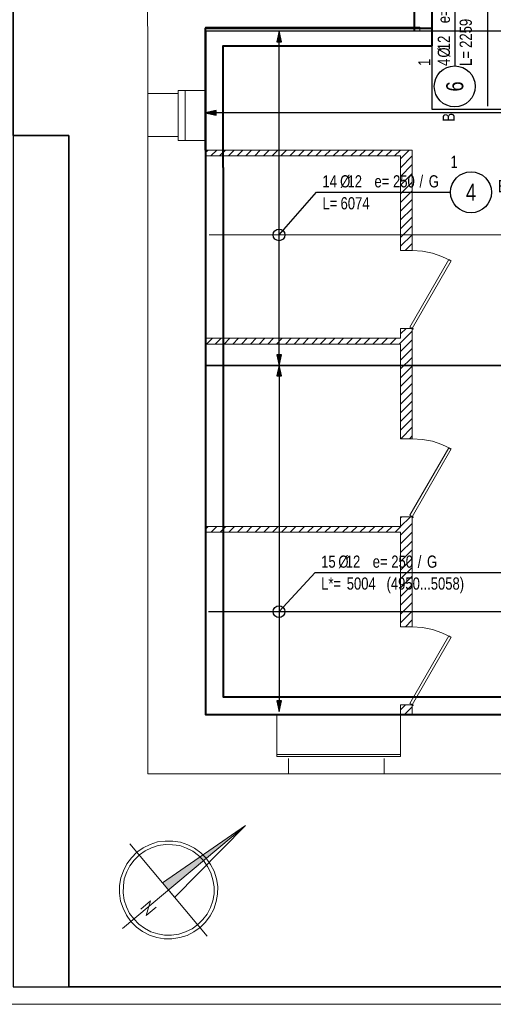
# Model space of a CAD drawing. Header units: millimetres. Extents: x -35363 to 17197, y 5744 to 29461.
# Tile 10 of 29: x -9887 to -5029, y 5744 to 15842. Entities that reach past the tile are written whole.
import ezdxf
from ezdxf.enums import TextEntityAlignment as Align

# ---------------------------------------------------------------- set-up
doc = ezdxf.new("R2010")
doc.units = ezdxf.units.MM
doc.layers.add('BZ_obpp', color=6, linetype='Continuous', plot=False)
doc.layers.add('BZ_pom', color=6, linetype='Continuous', plot=False)
for name, color, linetype in [('BZ_odn', 1, 'Continuous'), ('BZ_opi1', 7, 'Continuous'), ('BZ_opi2', 4, 'Continuous'), ('BZ_P_pow', 101, 'Continuous'), ('BZ_wym', 1, 'Continuous')]:
    doc.layers.add(name, color=color, linetype=linetype)
doc.layers.add('WB-KARTKA', color=251, linetype='Continuous', lineweight=13, plot=False)
doc.layers.add('WB-RAMKA_TABELKA', color=33, linetype='Continuous', lineweight=35)
doc.layers.add('WB_ŻELBET', color=4, linetype='Continuous', lineweight=40)
doc.styles.add('BIKTBG', font='txt', dxfattribs={"width": 0.85})
doc.styles.add('BIKTS', font='bikromsw.shx', dxfattribs={"width": 0.85})
doc.styles.add('BIKWYM', font='bikromsw.shx', dxfattribs={"width": 0.8})
doc.dimstyles.new('BZ_ST_50_mm', dxfattribs={"dimscale": 5, "dimtxt": 25, "dimasz": 1.666667, "dimexe": 24, "dimexo": 0, "dimgap": 0, "dimtad": 0, "dimdec": 1, "dimrnd": 0.5, "dimdsep": 46, "dimtxsty": 'BIKWYM', "dimblk": 'WYM-ST', "dimcen": 0, "dimdle": 20, "dimclrd": 256, "dimclre": 256, "dimclrt": 7, "dimadec": 0, "dimazin": 0, "dimtfac": 0.033333, "dimtdec": 1, "dimtix": 1, "dimtmove": 2, "dimatfit": 3, "dimldrblk": 'WYM-ST', "dimfxl": 0, "dimtvp": 0.8, "dimtolj": 1, "dimtzin": 0, "dimarcsym": 0})

# ---------------------------------------------------------------- blocks, each defined once
blk = doc.blocks.new('Format A1 - wpiecie poziome')
at = {"layer": 'Defpoints', "linetype": 'Continuous'}
blk.add_lwpolyline([(-835, 297), (-835, 6), (-816, 6), (-816, 6)], dxfattribs=at)
at = {"layer": 'WB-KARTKA', "linetype": 'Continuous'}
blk.add_lwpolyline([(-841, 0), (-841, 594), (0, 594), (0, 0)], close=True, dxfattribs=at)
at = {"layer": 'WB-RAMKA_TABELKA', "linetype": 'Continuous'}
blk.add_lwpolyline([(-816, 6), (-816, 297), (-835, 297), (-835, 588), (-6, 588), (-6, 6), (-816, 6)], dxfattribs=at)
blk = doc.blocks.new('WYM-ST')
blk.add_hatch(color=256).paths.add_polyline_path([(0, 0), (-13, 2.9), (-13, -2.9)])
blk.add_lwpolyline([(0, 0), (-13, 2.9), (-13, -2.9), (0, 0)])
blk = doc.blocks.new('*D67')
at = {"layer": 'BZ_odn', "lineweight": -2}
blk.add_line((-7226, 12287), (-7226, 8754), dxfattribs=at)
at = {"layer": 'Defpoints', "color": 0}
for p in [(-7226, 12296), (-7226, 8746), (-7226, 8746)]:
    blk.add_point(p, dxfattribs=at)
at = {"layer": 'BZ_odn', "linetype": 'ByBlock', "lineweight": -2, "xscale": 8.333333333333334, "yscale": 8.333333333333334, "zscale": 8.333333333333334}
for p, rotation in [((-7226, 12296), 90), ((-7226, 8746), 270)]:
    blk.add_blockref('WYM-ST', p, dxfattribs=dict(at, rotation=rotation))
blk = doc.blocks.new('bik_BlkOpPretPow', base_point=(-24, 3382))
at = {"layer": 'BZ_opi1', "style": 'BIKTS', "width": 0.8}
for tag, p in [('SZTUK', (425, 3432)), ('PRZEDR_FI', (1030, 3432)), ('PRZEKROJ', (1106, 3432)), ('PRZEDR_E', (1382, 3432)), ('ROZSTAW', (1573, 3432)), ('PRZEDR_U', (1844, 3432)), ('SYMBOL', (1940, 3432)), ('DLUGOSC', (225, 3207)), ('DLUGOSC_SRD', (586, 3207)), ('PRZEDR_L', (39, 3207)), ('UWAGA', (39, 3020))]:
    blk.add_attdef(tag, p, '', height=125, dxfattribs=at)
at = {"layer": 'BZ_opi1', "style": 'BIKTS', "width": 0.8, "flags": 3}
for tag in ['GATUNEK', 'PRZEDR_SZT']:
    blk.add_attdef(tag, (2163, 2120), '', height=125, dxfattribs=at)
at = {"layer": 'BZ_opi2', "style": 'BIKTBG', "width": 0.8}
for tag, p in [('PRZEDR_NR', (39, 3432)), ('NUMER', (236, 3432))]:
    blk.add_attdef(tag, p, '', height=175, dxfattribs=at)
at = {"layer": 'BZ_pom', "width": 0.8}
for tag, p, height, style in [('POZYCJA', (2163, 3432), 175, 'BIKTBG'), ('METODA_L', (2163, 3207), 125, 'BIKTS')]:
    blk.add_attdef(tag, p, '', height=height, dxfattribs=dict(at, style=style))
at = {"layer": 'BZ_wym', "style": 'BIKTS', "width": 0.8, "flags": 3}
for tag, p in [('TYP_PRETA', (2163, 3245)), ('ID', (2163, 3057)), ('ID_C', (2163, 2870)), ('EURO_KOD', (2163, 2682)), ('HAK_1', (2163, 2495)), ('HAK_2', (2163, 2307)), ('b_atr_0', (2163, 2120))]:
    blk.add_attdef(tag, p, '', height=125, dxfattribs=at)
blk = doc.blocks.new('*D68')
at = {"layer": 'BZ_odn', "lineweight": -2}
blk.add_line((-7226, 12304), (-7226, 15715), dxfattribs=at)
at = {"layer": 'Defpoints', "color": 0}
for p in [(-7226, 15723), (-7226, 15723), (-7226, 12296)]:
    blk.add_point(p, dxfattribs=at)
at = {"layer": 'BZ_odn', "linetype": 'ByBlock', "lineweight": -2, "xscale": 8.333333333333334, "yscale": 8.333333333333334, "zscale": 8.333333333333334}
for p, rotation in [((-7226, 15723), 89.99993704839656), ((-7226, 12296), 269.9999370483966)]:
    blk.add_blockref('WYM-ST', p, dxfattribs=dict(at, rotation=rotation))
blk = doc.blocks.new('*D69')
at = {"layer": 'BZ_odn', "lineweight": -2}
blk.add_line((-2981, 14887), (-7972, 14887), dxfattribs=at)
at = {"layer": 'Defpoints', "color": 0}
for p in [(-7980, 14887), (-7980, 14887), (-2972, 14887)]:
    blk.add_point(p, dxfattribs=at)
at = {"layer": 'BZ_odn', "linetype": 'ByBlock', "lineweight": -2, "xscale": 8.333333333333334, "yscale": 8.333333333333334, "zscale": 8.333333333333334, "rotation": 180}
blk.add_blockref('WYM-ST', (-7980, 14887), dxfattribs=at)
at = {"layer": 'BZ_odn', "linetype": 'ByBlock', "lineweight": -2, "xscale": 8.333333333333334, "yscale": 8.333333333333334, "zscale": 8.333333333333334}
blk.add_blockref('WYM-ST', (-2972, 14887), dxfattribs=at)

msp = doc.modelspace()

# ---------------------------------------------------------------- hatches: boundary and pattern name
msp.add_hatch(color=7).paths.add_polyline_path([(-8359.81, 6916.93), (-7569.57, 7577.05), (-8420.11, 6989.92)])

# ---------------------------------------------------------------- linework, layer by layer
at = {"color": 7, "linetype": 'Continuous', "lineweight": 9}
for p, q in [((-5660.3, 15723.21), (-5660.3, 16253.21)), ((-5780.9, 15764.47), (-7980.24, 15764.47)), ((-7980.24, 15723.21), (-7980.24, 15764.47)), ((-5780.9, 15723.21), (-5780.9, 15764.47)), ((-7980.24, 15723.21), (-7980.24, 15113.87)), ((-5780.9, 15723.21), (-7980.24, 15723.21)), ((-5780.9, 15723.21), (-5660.3, 15723.21)), ((-8259.52, 15085.31), (-8570.54, 15085.31)), ((-8570.54, 15085.31), (-8570.54, 14644.17)), ((-7980.24, 15113.87), (-8259.52, 15113.87)), ((-8259.52, 15113.87), (-8259.52, 15085.31)), ((-8259.52, 15113.87), (-8259.52, 14602.91)), ((-8189.7, 15113.87), (-8189.7, 14602.91)), ((-7980.24, 15113.87), (-7980.24, 14602.91)), ((-8570.54, 8106.44), (-8570.54, 14644.17)), ((-7980.24, 14602.91), (-8259.52, 14602.91)), ((-7980.24, 14602.91), (-7980.24, 8715.79)), ((-7954.85, 14504.53), (-7980.24, 14479.14)), ((-6101.44, 14504.53), (-7980.24, 14504.53)), ((-5860.24, 14504.53), (-7980.24, 14504.53)), ((-5980.84, 14444.23), (-7980.24, 14444.23)), ((-7865.99, 14504.53), (-7926.29, 14444.23)), ((-7777.12, 14504.53), (-7837.42, 14444.23)), ((-7710.48, 14444.23), (-7758.08, 14444.23)), ((-7710.48, 14444.23), (-7758.08, 14444.23)), ((-7685.09, 14504.53), (-7745.39, 14444.23)), ((-7710.48, 14504.53), (-7659.7, 14504.53)), ((-7710.48, 14504.53), (-7659.7, 14504.53)), ((-7596.23, 14504.53), (-7656.53, 14444.23)), ((-7507.36, 14504.53), (-7567.66, 14444.23)), ((-7418.5, 14504.53), (-7475.63, 14444.23)), ((-7326.47, 14504.53), (-7386.76, 14444.23)), ((-7237.6, 14504.53), (-7297.9, 14444.23)), ((-7148.74, 14504.53), (-7209.04, 14444.23)), ((-7056.7, 14504.53), (-7117, 14444.23)), ((-6967.84, 14504.53), (-7028.14, 14444.23)), ((-6878.98, 14504.53), (-6939.28, 14444.23)), ((-6790.12, 14504.53), (-6847.24, 14444.23)), ((-6698.08, 14504.53), (-6758.38, 14444.23)), ((-6609.22, 14504.53), (-6669.52, 14444.23)), ((-6520.36, 14504.53), (-6580.66, 14444.23)), ((-6428.32, 14504.53), (-6488.62, 14444.23)), ((-6339.46, 14504.53), (-6399.76, 14444.23)), ((-6250.6, 14504.53), (-6310.9, 14444.23)), ((-6161.73, 14504.53), (-6218.86, 14444.23)), ((-6069.7, 14504.53), (-6130, 14444.23)), ((-5980.84, 14504.53), (-6041.14, 14444.23)), ((-5891.97, 14504.53), (-5980.84, 14415.67)), ((-5860.24, 14444.23), (-5980.84, 14323.63)), ((-5980.84, 13473.09), (-5980.84, 14444.23)), ((-5860.24, 13473.09), (-5860.24, 14504.53)), ((-5860.24, 14355.37), (-5980.84, 14234.77)), ((-5860.24, 14263.33), (-5980.84, 14145.91)), ((-5980.84, 14244.29), (-5980.84, 14142.73)), ((-5980.84, 14193.51), (-5980.84, 14244.29)), ((-5860.24, 14193.51), (-5860.24, 14244.29)), ((-5860.24, 14193.51), (-5860.24, 14244.29)), ((-5860.24, 14174.47), (-5980.84, 14053.87)), ((-5860.24, 14085.61), (-5980.84, 13965.01)), ((-5860.24, 13996.74), (-5980.84, 13876.14)), ((-5860.24, 13904.71), (-5980.84, 13787.28)), ((-5860.24, 13815.85), (-5980.84, 13695.25)), ((-5860.24, 13726.98), (-5980.84, 13606.38)), ((-5860.24, 13634.95), (-5980.84, 13517.52)), ((-5860.24, 13546.08), (-5933.23, 13473.09)), ((-5860.24, 13473.09), (-5980.84, 13473.09)), ((-5923.71, 12673.33), (-5980.84, 12619.38)), ((-5980.84, 12673.33), (-5860.24, 12673.33)), ((-5980.84, 12574.95), (-5980.84, 12673.33)), ((-5860.24, 11543.51), (-5860.24, 12673.33)), ((-5980.84, 12574.95), (-7980.24, 12574.95)), ((-5980.84, 12574.95), (-7980.24, 12574.95)), ((-7910.42, 12574.95), (-7970.72, 12514.65)), ((-7821.56, 12574.95), (-7881.85, 12514.65)), ((-7729.52, 12574.95), (-7789.82, 12514.65)), ((-7710.48, 12574.95), (-7758.08, 12574.95)), ((-7710.48, 12574.95), (-7758.08, 12574.95)), ((-7640.66, 12574.95), (-7700.96, 12514.65)), ((-7551.79, 12574.95), (-7612.09, 12514.65)), ((-7459.76, 12574.95), (-7520.06, 12514.65)), ((-7370.9, 12574.95), (-7431.2, 12514.65)), ((-7282.03, 12574.95), (-7342.33, 12514.65)), ((-7193.17, 12574.95), (-7253.47, 12514.65)), ((-7101.14, 12574.95), (-7161.44, 12514.65)), ((-7012.27, 12574.95), (-7072.57, 12514.65)), ((-6923.41, 12574.95), (-6983.71, 12514.65)), ((-6831.38, 12574.95), (-6891.67, 12514.65)), ((-6742.51, 12574.95), (-6802.81, 12514.65)), ((-6653.65, 12574.95), (-6713.95, 12514.65)), ((-6564.79, 12574.95), (-6621.91, 12514.65)), ((-6472.75, 12574.95), (-6533.05, 12514.65)), ((-6383.89, 12574.95), (-6444.19, 12514.65)), ((-6295.03, 12574.95), (-6355.33, 12514.65)), ((-6247.42, 12574.95), (-6348.98, 12574.95)), ((-6202.99, 12574.95), (-6263.29, 12514.65)), ((-6114.13, 12574.95), (-6174.43, 12514.65)), ((-6025.27, 12574.95), (-6085.57, 12514.65)), ((-5860.24, 12559.08), (-5980.84, 12438.48)), ((-5980.84, 12514.65), (-7980.24, 12514.65)), ((-7710.48, 12514.65), (-7758.08, 12514.65)), ((-7710.48, 12514.65), (-7758.08, 12514.65)), ((-5980.84, 11543.51), (-5980.84, 12514.65)), ((-5860.24, 12470.22), (-5980.84, 12349.62)), ((-5860.24, 12378.18), (-5980.84, 12260.76)), ((-5860.24, 12289.32), (-5980.84, 12168.72)), ((-5860.24, 12200.46), (-5980.84, 12079.86)), ((-5860.24, 12111.59), (-5980.84, 11991)), ((-5860.24, 12019.56), (-5980.84, 11898.96)), ((-5860.24, 11930.7), (-5980.84, 11810.1)), ((-5860.24, 11841.83), (-5980.84, 11721.23)), ((-5860.24, 11749.8), (-5980.84, 11632.37)), ((-5860.24, 11660.94), (-5974.49, 11546.68)), ((-5860.24, 11543.51), (-5980.84, 11543.51)), ((-5860.24, 11572.07), (-5885.63, 11546.68)), ((-5968.14, 10743.75), (-5980.84, 10734.23)), ((-5980.84, 10743.75), (-5860.24, 10743.75)), ((-5980.84, 10743.75), (-5980.84, 10645.37)), ((-5882.45, 10740.58), (-5980.84, 10642.19)), ((-5860.24, 9613.93), (-5860.24, 10743.75)), ((-7951.67, 10645.37), (-7980.24, 10616.8)), ((-5980.84, 10645.37), (-7980.24, 10645.37)), ((-5980.84, 10645.37), (-7980.24, 10645.37)), ((-7862.81, 10645.37), (-7923.11, 10585.07)), ((-7770.78, 10645.37), (-7831.08, 10585.07)), ((-7710.48, 10645.37), (-7758.08, 10645.37)), ((-7710.48, 10645.37), (-7758.08, 10645.37)), ((-7681.91, 10645.37), (-7742.21, 10585.07)), ((-7593.05, 10645.37), (-7653.35, 10585.07)), ((-7504.19, 10645.37), (-7561.32, 10585.07)), ((-7412.15, 10645.37), (-7472.45, 10585.07)), ((-7323.29, 10645.37), (-7383.59, 10585.07)), ((-7234.43, 10645.37), (-7294.73, 10585.07)), ((-7142.39, 10645.37), (-7202.69, 10585.07)), ((-7053.53, 10645.37), (-7113.83, 10585.07)), ((-6964.67, 10645.37), (-7024.97, 10585.07)), ((-6872.63, 10645.37), (-6932.93, 10585.07)), ((-6783.77, 10645.37), (-6844.07, 10585.07)), ((-6694.91, 10645.37), (-6755.21, 10585.07)), ((-6606.05, 10645.37), (-6663.17, 10585.07)), ((-6514.01, 10645.37), (-6574.31, 10585.07)), ((-6425.15, 10645.37), (-6485.45, 10585.07)), ((-6336.29, 10645.37), (-6396.59, 10585.07)), ((-6247.42, 10645.37), (-6348.98, 10645.37)), ((-6244.25, 10645.37), (-6304.55, 10585.07)), ((-6155.39, 10645.37), (-6215.69, 10585.07)), ((-6066.53, 10645.37), (-6126.82, 10585.07)), ((-5980.84, 10639.02), (-6034.79, 10585.07)), ((-5860.24, 10673.93), (-5980.84, 10553.33)), ((-5980.84, 10585.07), (-7980.24, 10585.07)), ((-7710.48, 10585.07), (-7758.08, 10585.07)), ((-7710.48, 10585.07), (-7758.08, 10585.07)), ((-5860.24, 10585.07), (-5980.84, 10464.47)), ((-5980.84, 9613.93), (-5980.84, 10585.07)), ((-5860.24, 10493.03), (-5980.84, 10375.61)), ((-5860.24, 10404.17), (-5980.84, 10283.57)), ((-5860.24, 10315.31), (-5980.84, 10194.71)), ((-5860.24, 10223.27), (-5980.84, 10105.85)), ((-5860.24, 10134.41), (-5980.84, 10013.81)), ((-5860.24, 10045.55), (-5980.84, 9924.95)), ((-5860.24, 9956.68), (-5980.84, 9836.08)), ((-5860.24, 9864.65), (-5980.84, 9744.05)), ((-5860.24, 9775.79), (-5980.84, 9655.19)), ((-5860.24, 9613.93), (-5980.84, 9613.93)), ((-5860.24, 9686.92), (-5930.06, 9613.93)), ((-5930.06, 8814.17), (-5980.84, 8763.39)), ((-5980.84, 8814.17), (-5860.24, 8814.17)), ((-5980.84, 8715.79), (-5980.84, 8814.17)), ((-5860.24, 8795.13), (-5939.58, 8715.79)), ((-5860.24, 8715.79), (-5860.24, 8814.17)), ((-7980.24, 8715.79), (-7250.3, 8715.79)), ((-7710.48, 8715.79), (-7758.08, 8715.79)), ((-7250.3, 8715.79), (-5980.84, 8715.79)), ((-5980.84, 8715.79), (-4409.88, 8715.79)), ((-7250.3, 8306.38), (-5980.84, 8306.38)), ((-7250.3, 8284.17), (-6149.04, 8284.17)), ((-7129.7, 8106.44), (-7129.7, 8265.13)), ((-6149.04, 8106.44), (-6149.04, 8265.13)), ((-8570.54, 8106.44), (-7129.7, 8106.44)), ((-7129.7, 8106.44), (-6149.04, 8106.44)), ((-6149.04, 8106.44), (-4390.84, 8106.44))]:
    msp.add_line(p, q, dxfattribs=at)
at = {"color": 7, "linetype": 'Continuous', "lineweight": 20}
for p, q in [((-5860.24, 13473.09), (-5911.02, 13473.09)), ((-5860.24, 12673.33), (-5911.02, 12673.33)), ((-5860.24, 11543.51), (-5911.02, 11543.51)), ((-5860.24, 10743.75), (-5911.02, 10743.75)), ((-5860.24, 9613.93), (-5911.02, 9613.93)), ((-5860.24, 8814.17), (-5911.02, 8814.17))]:
    msp.add_line(p, q, dxfattribs=at)
at = {"color": 7, "linetype": 'Continuous', "lineweight": 5}
for p, q in [((-7569.57, 7577.05), (-8296.34, 6843.93)), ((-8756.52, 7389.8), (-7963.1, 6444.05))]:
    msp.add_line(p, q, dxfattribs=at)
at = {"color": 7, "linetype": 'Continuous', "lineweight": 9}
for points in [[(-7700.96, 22143.52), (-8430.9, 22143.52), (-8430.9, 21991.19), (-8589.58, 21991.19), (-8570.54, 15085.31)], [(-8259.52, 14602.91), (-8259.52, 14644.17), (-8570.54, 14644.17)], [(-5460.36, 13368.36), (-5555.57, 13412.79), (-5653.95, 13447.7), (-5755.51, 13466.74), (-5860.24, 13473.09)], [(-5860.24, 12647.94), (-5980.84, 12527.34), (-5993.53, 12514.65)], [(-5460.36, 11438.78), (-5555.57, 11483.21), (-5653.95, 11518.12), (-5755.51, 11537.16), (-5860.24, 11543.51)], [(-5460.36, 9509.2), (-5555.57, 9553.63), (-5653.95, 9588.54), (-5755.51, 9607.58), (-5860.24, 9613.93)], [(-7250.3, 8715.79), (-7250.3, 8284.17), (-7129.7, 8284.17)], [(-5980.84, 8715.79), (-5980.84, 8284.17), (-6149.04, 8284.17)]]:
    msp.add_lwpolyline(points, dxfattribs=at)
for points in [[(-5860.24, 12673.33), (-5869.76, 12679.68), (-5885.63, 12689.2), (-5485.75, 13381.05), (-5469.88, 13371.53), (-5460.36, 13368.36)], [(-5850.72, 12670.16), (-5850.72, 12673.33), (-5857.06, 12676.5), (-5860.24, 12673.33), (-5860.24, 12666.98), (-5857.06, 12663.81), (-5850.72, 12666.98)], [(-5860.24, 10743.75), (-5869.76, 10750.1), (-5885.63, 10759.62), (-5485.75, 11451.47), (-5469.88, 11441.95), (-5460.36, 11438.78)], [(-5850.72, 10740.58), (-5850.72, 10743.75), (-5857.06, 10746.92), (-5860.24, 10743.75), (-5860.24, 10737.4), (-5857.06, 10734.23), (-5850.72, 10737.4)], [(-5860.24, 8814.17), (-5869.76, 8820.52), (-5885.63, 8830.04), (-5485.75, 9521.89), (-5469.88, 9512.37), (-5460.36, 9509.2)], [(-5850.72, 8811), (-5850.72, 8814.17), (-5857.06, 8817.34), (-5860.24, 8814.17), (-5860.24, 8807.82), (-5857.06, 8804.65), (-5850.72, 8807.82)]]:
    msp.add_lwpolyline(points, close=True, dxfattribs=at)
at = {"color": 7, "linetype": 'Continuous', "lineweight": 5}
for points in [[(-8832.68, 6520.22), (-7569.57, 7577.05), (-8420.11, 6989.92), (-8277.29, 6818.54)], [(-8642.26, 6720.16), (-8543.88, 6805.85), (-8588.31, 6653.51), (-8486.76, 6739.2)]]:
    msp.add_lwpolyline(points, dxfattribs=at)
for points in [[(-8036.1, 6532.92), (-7978.97, 6586.87), (-7931.37, 6650.34), (-7896.46, 6720.16), (-7871.07, 6796.33), (-7858.37, 6872.5), (-7855.2, 6951.84), (-7867.89, 7031.18), (-7893.28, 7107.35), (-7928.19, 7177.17), (-7972.62, 7240.64), (-8029.75, 7297.77), (-8093.22, 7345.37), (-8163.04, 7380.28), (-8236.04, 7405.67), (-8315.38, 7418.36), (-8394.72, 7418.36), (-8474.06, 7408.84), (-8547.06, 7383.45), (-8620.05, 7348.54), (-8683.52, 7304.11), (-8740.65, 7246.99), (-8788.25, 7183.51), (-8823.16, 7113.69), (-8848.55, 7040.7), (-8861.25, 6961.36), (-8861.25, 6882.02), (-8851.73, 6802.68), (-8826.34, 6729.68), (-8791.43, 6656.69), (-8747, 6593.21), (-8689.87, 6536.09), (-8626.4, 6491.66), (-8556.58, 6453.57), (-8480.41, 6428.18), (-8404.24, 6415.49), (-8324.9, 6415.49), (-8245.56, 6428.18), (-8169.39, 6450.4), (-8099.57, 6485.31)], [(-8058.31, 6561.48), (-8007.53, 6612.26), (-7963.1, 6669.38), (-7928.19, 6736.03), (-7905.98, 6805.85), (-7893.28, 6875.67), (-7893.28, 6948.66), (-7905.98, 7021.66), (-7925.02, 7091.48), (-7959.93, 7158.12), (-8001.19, 7218.42), (-8051.97, 7269.2), (-8112.26, 7313.63), (-8175.74, 7345.37), (-8245.56, 7370.76), (-8318.55, 7380.28), (-8391.55, 7383.45), (-8464.54, 7370.76), (-8534.36, 7348.54), (-8601.01, 7316.81), (-8658.13, 7275.55), (-8712.09, 7221.6), (-8756.52, 7164.47), (-8788.25, 7101), (-8813.64, 7031.18), (-8823.16, 6958.18), (-8826.34, 6885.19), (-8813.64, 6812.2), (-8791.43, 6742.38), (-8759.69, 6675.73), (-8715.26, 6618.6), (-8664.48, 6564.65), (-8607.35, 6523.39), (-8540.71, 6488.48), (-8470.89, 6466.27), (-8401.07, 6453.57), (-8328.07, 6453.57), (-8255.08, 6463.09), (-8185.26, 6485.31), (-8118.61, 6517.05)]]:
    msp.add_lwpolyline(points, close=True, dxfattribs=at)
at = {"layer": 'BZ_obpp', "color": 1}
msp.add_lwpolyline([(-5660.3, 14923.21), (-4762.15, 14923.21), (-4762.15, 17242.25), (-5660.3, 17242.25)], close=True, dxfattribs=at)
at = {"layer": 'BZ_obpp'}
for points in [[(-7980.24, 8715.79), (-2972.21, 8715.79), (-2972.21, 15723.21), (-7980.24, 15723.21)], [(-7980.24, 8715.79), (-2972.21, 8715.79), (-2861.14, 12295.67), (-7980.24, 12295.67)]]:
    msp.add_lwpolyline(points, close=True, dxfattribs=at)
at = {"layer": 'BZ_obpp', "color": 2}
msp.add_lwpolyline([(-7976.21, 12295.67), (-1842.39, 12295.67), (-1842.39, 15723.21), (-7976.21, 15723.21)], close=True, dxfattribs=at)
at = {"layer": 'BZ_odn'}
for centre, radius in [((-5423.75, 15157), 210), ((-5257.32, 14071.33), 210), ((-7226.21, 13634.67), 60), ((-7226.21, 9770.67), 60)]:
    msp.add_circle(centre, radius, dxfattribs=at)
at = {"layer": 'BZ_P_pow', "color": 2, "const_width": 12}
for points in [[(-5086.15, 14953.21), (-5086.15, 17212.25)], [(-1872.39, 13634.67), (-7946.21, 13634.67)]]:
    msp.add_lwpolyline(points, dxfattribs=at)
at = {"layer": 'BZ_P_pow', "const_width": 12}
msp.add_lwpolyline([(-2969.48, 9770.67), (-7950.24, 9770.67)], dxfattribs=at)
at = {"layer": 'WB_ŻELBET'}
for points in [[(-5840.3, 16192.91), (-5840.3, 15723.21)], [(-5660.3, 16192.91), (-5660.3, 15574.95)], [(-7980.24, 14504.53), (-7980.24, 14504.53), (-7980.24, 15754.95), (-5660.3, 15754.95)], [(-7800.24, 14324.53), (-7800.24, 15574.95), (-5660.3, 15574.95)], [(-7980.24, 14504.53), (-7980.24, 14504.53), (-7980.24, 12295.67)], [(-7800.24, 14324.53), (-7800.24, 12475.67)], [(-7800.24, 12475.67), (-7800.24, 8895.79), (-3146.72, 8895.79), (-3035.64, 12475.67)], [(-7980.24, 12295.67), (-7980.24, 8715.79), (-2972.21, 8715.79), (-2861.14, 12295.67)]]:
    msp.add_lwpolyline(points, dxfattribs=at)

# ---------------------------------------------------------------- block references
ref = msp.add_blockref('bik_BlkOpPretPow', (-5423.75, 16647.96), dxfattribs=dict(rotation=90))
ref.add_attrib('NUMER', '6', dxfattribs={"layer": 'BZ_opi2', "height": 175, "rotation": 90, "style": 'BIKTBG', "width": 0.8}).set_placement((-5423.75, 15157), align=Align.MIDDLE_CENTER)
ref.add_attrib('POZYCJA', '1', (-5673.75, 15367), dxfattribs={"layer": 'BZ_pom', "height": 125, "rotation": 90, "style": 'BIKTS', "width": 0.8})
ref.add_attrib('SZTUK', '4', (-5473.75, 15367), dxfattribs={"layer": 'BZ_opi1', "height": 125, "rotation": 90, "style": 'BIKTS', "width": 0.8})
ref.add_attrib('PRZEKROJ', '12', (-5473.75, 15528.91), dxfattribs={"layer": 'BZ_opi1', "height": 125, "rotation": 90, "style": 'BIKTS', "width": 0.8})
ref.add_attrib('DLUGOSC', '2259', (-5248.75, 15552.72), dxfattribs={"layer": 'BZ_opi1', "height": 125, "rotation": 90, "style": 'BIKTS', "width": 0.8})
ref.add_attrib('METODA_L', 'B', (-5423.75, 14795.58), dxfattribs={"layer": 'BZ_pom', "height": 125, "rotation": 90, "style": 'BIKTS', "width": 0.8})
ref.add_attrib('PRZEDR_FI', '%%c', (-5473.75, 15452.72), dxfattribs={"layer": 'BZ_opi1', "height": 125, "rotation": 90, "style": 'BIKTS', "width": 0.8})
ref.add_attrib('PRZEDR_L', 'L=', (-5248.75, 15367), dxfattribs={"layer": 'BZ_opi1', "height": 125, "rotation": 90, "style": 'BIKTS', "width": 0.8})
ref.add_attrib('PRZEDR_E', 'e=', (-5473.75, 15805.1), dxfattribs={"layer": 'BZ_opi1', "height": 125, "rotation": 90, "style": 'BIKTS', "width": 0.8})
ref.add_attrib('ROZSTAW', '250', (-5473.75, 15995.58), dxfattribs={"layer": 'BZ_opi1', "height": 125, "rotation": 90, "style": 'BIKTS', "width": 0.8})
ref.add_attrib('PRZEDR_U', '/', (-5473.75, 16267), dxfattribs={"layer": 'BZ_opi1', "height": 125, "rotation": 90, "style": 'BIKTS', "width": 0.8})
ref.add_attrib('SYMBOL', 'G', (-5473.75, 16362.24), dxfattribs={"layer": 'BZ_opi1', "height": 125, "rotation": 90, "style": 'BIKTS', "width": 0.8})
ref = msp.add_blockref('bik_BlkOpPretPow', (-6843.51, 14071.33))
ref.add_attrib('NUMER', '4', dxfattribs={"layer": 'BZ_opi2', "height": 175, "style": 'BIKTBG', "width": 0.8}).set_placement((-5257.32, 14071.33), align=Align.MIDDLE_CENTER)
ref.add_attrib('POZYCJA', '1', (-5467.32, 14321.33), dxfattribs={"layer": 'BZ_pom', "height": 125, "style": 'BIKTS', "width": 0.8})
ref.add_attrib('SZTUK', '14', (-6781.01, 14121.33), dxfattribs={"layer": 'BZ_opi1', "height": 125, "style": 'BIKTS', "width": 0.8})
ref.add_attrib('PRZEKROJ', '12', (-6523.86, 14121.33), dxfattribs={"layer": 'BZ_opi1', "height": 125, "style": 'BIKTS', "width": 0.8})
ref.add_attrib('DLUGOSC', '6074', (-6595.29, 13896.33), dxfattribs={"layer": 'BZ_opi1', "height": 125, "style": 'BIKTS', "width": 0.8})
ref.add_attrib('METODA_L', 'B', (-4981.6, 14071.33), dxfattribs={"layer": 'BZ_pom', "height": 125, "style": 'BIKTS', "width": 0.8})
ref.add_attrib('PRZEDR_FI', '%%c', (-6600.05, 14121.33), dxfattribs={"layer": 'BZ_opi1', "height": 125, "style": 'BIKTS', "width": 0.8})
ref.add_attrib('PRZEDR_L', 'L=', (-6781.01, 13896.33), dxfattribs={"layer": 'BZ_opi1', "height": 125, "style": 'BIKTS', "width": 0.8})
ref.add_attrib('PRZEDR_E', 'e=', (-6247.67, 14121.33), dxfattribs={"layer": 'BZ_opi1', "height": 125, "style": 'BIKTS', "width": 0.8})
ref.add_attrib('ROZSTAW', '250', (-6057.2, 14121.33), dxfattribs={"layer": 'BZ_opi1', "height": 125, "style": 'BIKTS', "width": 0.8})
ref.add_attrib('PRZEDR_U', '/', (-5785.77, 14121.33), dxfattribs={"layer": 'BZ_opi1', "height": 125, "style": 'BIKTS', "width": 0.8})
ref.add_attrib('SYMBOL', 'G', (-5690.53, 14121.33), dxfattribs={"layer": 'BZ_opi1', "height": 125, "style": 'BIKTS', "width": 0.8})
ref = msp.add_blockref('bik_BlkOpPretPow', (-6856.64, 10171.1))
ref.add_attrib('NUMER', '3', dxfattribs={"layer": 'BZ_opi2', "height": 175, "style": 'BIKTBG', "width": 0.8}).set_placement((-4594.26, 10171.1), align=Align.MIDDLE_CENTER)
ref.add_attrib('POZYCJA', '1', (-4804.26, 10421.1), dxfattribs={"layer": 'BZ_pom', "height": 125, "style": 'BIKTS', "width": 0.8})
ref.add_attrib('SZTUK', '15', (-6794.14, 10221.1), dxfattribs={"layer": 'BZ_opi1', "height": 125, "style": 'BIKTS', "width": 0.8})
ref.add_attrib('PRZEKROJ', '12', (-6541.76, 10221.1), dxfattribs={"layer": 'BZ_opi1', "height": 125, "style": 'BIKTS', "width": 0.8})
ref.add_attrib('DLUGOSC', '5004', (-6532.24, 9996.1), dxfattribs={"layer": 'BZ_opi1', "height": 125, "style": 'BIKTS', "width": 0.8})
ref.add_attrib('METODA_L', 'B', (-4242.36, 10171.1), dxfattribs={"layer": 'BZ_pom', "height": 125, "style": 'BIKTS', "width": 0.8})
ref.add_attrib('PRZEDR_FI', '%%c', (-6617.95, 10221.1), dxfattribs={"layer": 'BZ_opi1', "height": 125, "style": 'BIKTS', "width": 0.8})
ref.add_attrib('PRZEDR_L', 'L*=', (-6794.14, 9996.1), dxfattribs={"layer": 'BZ_opi1', "height": 125, "style": 'BIKTS', "width": 0.8})
ref.add_attrib('PRZEDR_E', 'e=', (-6265.57, 10221.1), dxfattribs={"layer": 'BZ_opi1', "height": 125, "style": 'BIKTS', "width": 0.8})
ref.add_attrib('ROZSTAW', '250', (-6075.1, 10221.1), dxfattribs={"layer": 'BZ_opi1', "height": 125, "style": 'BIKTS', "width": 0.8})
ref.add_attrib('PRZEDR_U', '/', (-5803.67, 10221.1), dxfattribs={"layer": 'BZ_opi1', "height": 125, "style": 'BIKTS', "width": 0.8})
ref.add_attrib('SYMBOL', 'G', (-5708.43, 10221.1), dxfattribs={"layer": 'BZ_opi1', "height": 125, "style": 'BIKTS', "width": 0.8})
ref.add_attrib('DLUGOSC_SRD', ' (4950...5058)', (-6160.81, 9996.1), dxfattribs={"layer": 'BZ_opi1', "height": 125, "style": 'BIKTS', "width": 0.8})
at = {"layer": 'WB-RAMKA_TABELKA', "linetype": 'Continuous', "xscale": 30, "yscale": 30, "zscale": 30}
msp.add_blockref('Format A1 - wpiecie poziome', (15096.83, 5743.53), dxfattribs=at)

# ---------------------------------------------------------------- dimensions: what is measured, and where the dimension line sits
at = {"layer": 'BZ_odn'}
for p1, p2, picture, middle in [((-7226.21, 12295.67), (-7226.21, 15723.2), '*D68', (-7226.21, 14009.43)), ((-2972.21, 14886.82), (-7980.24, 14886.82), '*D69', (-5476.23, 14886.82)), ((-7226.21, 12295.67), (-7226.21, 8745.79), '*D67', (-7226.21, 10520.73))]:
    dim = msp.add_aligned_dim(p1=p1, p2=p2, distance=0, text=' ', dimstyle='BZ_ST_50_mm', override={"dimexe": 0, "dimdle": 0, "dimse1": 1, "dimse2": 1}, dxfattribs=at)
    dim.commit()
    dim.dimension.update_dxf_attribs({"geometry": picture, "text_midpoint": middle})

# ---------------------------------------------------------------- leaders
at = {"layer": 'BZ_odn', "has_arrowhead": 0}
for points in [[(-5086.15, 16842.61), (-5423.75, 16647.96), (-5423.75, 15367)], [(-7226.21, 13634.67), (-6843.51, 14071.33), (-5467.32, 14071.33)], [(-7226.21, 9770.67), (-6856.64, 10171.1), (-4804.26, 10171.1)]]:
    msp.add_leader(points, dimstyle='BZ_ST_50_mm', dxfattribs=at)

doc.saveas('drawing.dxf')
